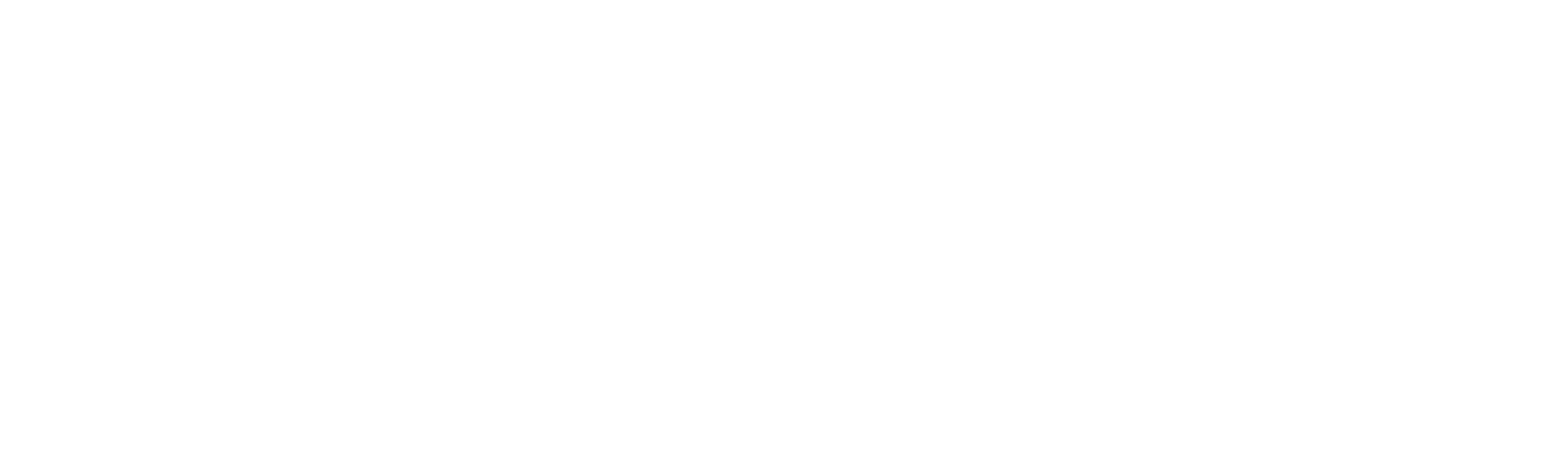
# Model space of a CAD drawing. Header units: millimetres. Extents: x 12388 to 56229, y -202 to 7369.
# Tile 88 of 88: x 34309 to 56229, y 157 to 6181. Entities that reach past the tile are written whole.
import ezdxf

# ---------------------------------------------------------------- set-up
doc = ezdxf.new("R2010")
doc.units = ezdxf.units.MM
doc.header["$LTSCALE"] = 40
doc.layers.add('도면층1', color=1, linetype='Continuous')
doc.styles.get("Standard").update_dxf_attribs({"font": 'romans.shx', "width": 0.8, "oblique": 8, "height": 3})

# ---------------------------------------------------------------- blocks, each defined once
blk = doc.blocks.new('name')
at = {"char_height": 80.38, "width": 1094.29, "attachment_point": 1}
for s, insert in [('\\pi278.51;{\\C7;2018.06.19}', (21800, 238)), ('\\pi372.61;{\\C7;HS200L}', (21532, 407)), ('\\pi397.11;{\\C7;MODEL}', (20807, 407)), ('\\pi387.75;{\\C7;issue.0}', (22076, 407)), ('\\pi437.39;{\\C7;DATE}', (20807, 238))]:
    blk.add_mtext(s, dxfattribs=dict(at, insert=insert))

msp = doc.modelspace()

# ---------------------------------------------------------------- block references
msp.add_blockref('name', (0, 0))

# ---------------------------------------------------------------- texts
at = {"layer": '도면층1', "char_height": 100, "width": 1130.76268, "attachment_point": 1}
for s, insert in [('\\pi151.58;{\\LVIEW "A"(OLD)\\P\\pi280.99;\\H0.65x;\\l(SCALE : 2/1)}', (13261.305, 6181.091)), ('\\pi142.06;{\\LVIEW "A"(NEW)\\P\\pi280.99;\\H0.65x;\\l(SCALE : 2/1)}', (16036.104, 6181.091)), ('\\pi305.33;{\\LVIEW "B"\\P\\pi280.99;\\H0.65x;\\l(SCALE : 1/1)}', (18247.533, 5846.354)), ('\\pi309.14;{\\LVIEW "E"\\P\\pi280.99;\\H0.65x;\\l(SCALE : 2/1)}', (20510.22, 5875.902)), ('\\pi305.33;{\\LVIEW "C"\\P\\pi280.99;\\H0.65x;\\l(SCALE : 2/1)}', (20947.271, 4046.707)), ('\\pi305.33;{\\LVIEW "D"\\P\\pi280.99;\\H0.65x;\\l(SCALE : 2/1)}', (20924.376, 1621.863))]:
    msp.add_mtext(s, dxfattribs=dict(at, insert=insert))

doc.saveas('drawing.dxf')
